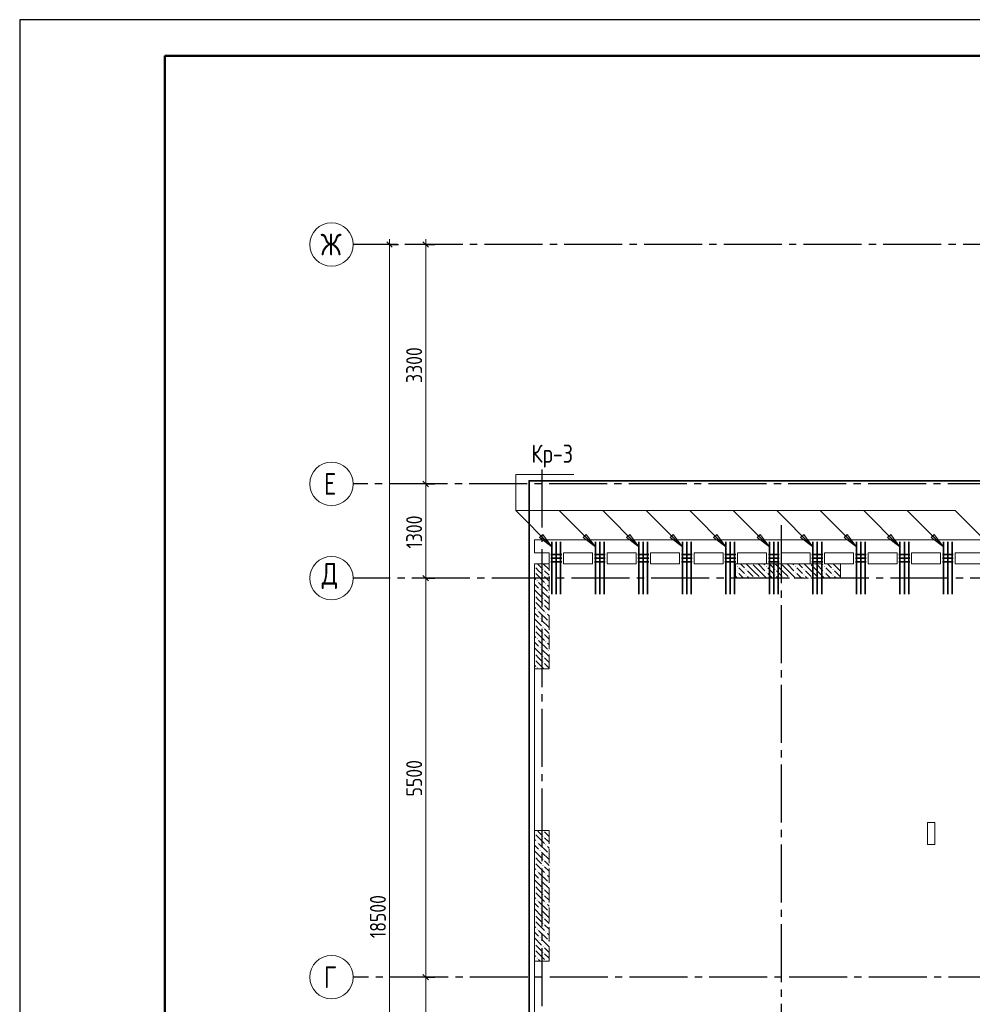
# Model space of a CAD drawing. Header units: millimetres. Extents: x 0 to 61017, y 0 to 42000.
# Tile 3 of 23: x 0 to 13137, y 28426 to 42000. Entities that reach past the tile are written whole.
import ezdxf

# ---------------------------------------------------------------- set-up
doc = ezdxf.new("R2010")
doc.units = ezdxf.units.MM
doc.linetypes.add('______2', pattern=[270, 200, -70])
doc.linetypes.add('______5', pattern=[1100, 800, -100, 100, -100])
for name, color, linetype, lineweight in [('S1 Стержни арматуры фон', 7, 'Continuous', 25), ('Standard', 7, 'Continuous', 25), ('ЖБ Пилон', 180, 'Continuous', 25), ('Оси', 40, '______5', 18), ('Позиционная метка номер позиции', 7, 'Continuous', 13), ('Поперечное армирование AW фон', 7, 'Continuous', 25)]:
    doc.layers.add(name, color=color, linetype=linetype, lineweight=lineweight)
doc.layers.add('ЖБ Перекрытие верхний уровень', color=7, linetype='Continuous', lineweight=25, true_color=0xe0e0ff)
doc.styles.add('GOST 2.304-81', font='txt')
doc.styles.add('ISOCPEUR', font='txt')

msp = doc.modelspace()

# ---------------------------------------------------------------- hatches: boundary and pattern name
at = {"layer": 'ЖБ Пилон', "linetype": 'Continuous', "lineweight": 18, "transparency": 33554687}
for points in [[(7300, 34500), (7297, 34497), (7294, 34500), (7300, 34500)], [(10100, 34500), (10097, 34497), (10094, 34500)], [(10500, 34500), (10497, 34497), (10494, 34500)], [(10900, 34500), (10897, 34497), (10894, 34500)], [(11300, 34500), (11297, 34497), (11294, 34500)], [(7100, 34467), (7103, 34463), (7100, 34460)], [(7100, 34387), (7103, 34383), (7100, 34380)], [(7210, 34423), (7217, 34430), (7223, 34423), (7217, 34417)], [(7210, 34343), (7217, 34350), (7223, 34343), (7217, 34337)], [(9890, 34463), (9897, 34470), (9903, 34463), (9897, 34457)], [(9890, 34383), (9897, 34390), (9903, 34383), (9897, 34377)], [(10010, 34423), (10017, 34430), (10023, 34423), (10017, 34417)], [(10010, 34343), (10017, 34350), (10023, 34343), (10017, 34337)], [(10290, 34463), (10297, 34470), (10303, 34463), (10297, 34457)], [(10290, 34383), (10297, 34390), (10303, 34383), (10297, 34377)], [(10410, 34423), (10417, 34430), (10423, 34423), (10417, 34417)], [(10410, 34343), (10417, 34350), (10423, 34343), (10417, 34337)], [(10690, 34463), (10697, 34470), (10703, 34463), (10697, 34457)], [(10690, 34383), (10697, 34390), (10703, 34383), (10697, 34377)], [(10810, 34423), (10817, 34430), (10823, 34423), (10817, 34417)], [(10810, 34343), (10817, 34350), (10823, 34343), (10817, 34337)], [(11090, 34463), (11097, 34470), (11103, 34463), (11097, 34457)], [(11090, 34383), (11097, 34390), (11103, 34383), (11097, 34377)], [(11210, 34423), (11217, 34430), (11223, 34423), (11217, 34417)], [(11210, 34343), (11217, 34350), (11223, 34343), (11217, 34337)], [(7130, 34263), (7137, 34270), (7143, 34263), (7137, 34257)], [(7250, 34223), (7257, 34230), (7263, 34223), (7257, 34217)], [(10130, 34303), (10137, 34310), (10143, 34303), (10140, 34300), (10134, 34300)], [(10210, 34303), (10217, 34310), (10223, 34303), (10220, 34300), (10214, 34300)], [(10530, 34303), (10537, 34310), (10543, 34303), (10540, 34300), (10534, 34300)], [(10610, 34303), (10617, 34310), (10623, 34303), (10620, 34300), (10614, 34300)], [(10930, 34303), (10937, 34310), (10943, 34303), (10940, 34300), (10934, 34300)], [(11010, 34303), (11017, 34310), (11023, 34303), (11020, 34300), (11014, 34300)], [(7170, 34143), (7177, 34150), (7183, 34143), (7177, 34137)], [(7290, 34103), (7297, 34110), (7300, 34107), (7300, 34100), (7297, 34097)], [(7100, 34067), (7103, 34063), (7100, 34060)], [(7100, 33987), (7103, 33983), (7100, 33980)], [(7210, 34023), (7217, 34030), (7223, 34023), (7217, 34017)], [(7210, 33943), (7217, 33950), (7223, 33943), (7217, 33937)], [(7130, 33863), (7137, 33870), (7143, 33863), (7137, 33857)], [(7250, 33823), (7257, 33830), (7263, 33823), (7257, 33817)], [(7100, 33667), (7103, 33663), (7100, 33660)], [(7170, 33743), (7177, 33750), (7183, 33743), (7177, 33737)], [(7290, 33703), (7297, 33710), (7300, 33707), (7300, 33700), (7297, 33697)], [(7100, 33587), (7103, 33583), (7100, 33580)], [(7210, 33623), (7217, 33630), (7223, 33623), (7217, 33617)], [(7210, 33543), (7217, 33550), (7223, 33543), (7217, 33537)], [(7130, 33463), (7137, 33470), (7143, 33463), (7137, 33457)], [(7250, 33423), (7257, 33430), (7263, 33423), (7257, 33417)], [(7100, 33267), (7103, 33263), (7100, 33260)], [(7170, 33343), (7177, 33350), (7183, 33343), (7177, 33337)], [(7290, 33303), (7297, 33310), (7300, 33307), (7300, 33300), (7297, 33297)], [(7100, 33187), (7103, 33183), (7100, 33180)], [(7210, 33223), (7217, 33230), (7223, 33223), (7217, 33217)], [(7210, 33143), (7217, 33150), (7223, 33143), (7217, 33137)], [(7130, 33063), (7137, 33070), (7143, 33063), (7137, 33057)], [(7220, 30820), (7217, 30817), (7214, 30820)], [(7100, 30787), (7103, 30783), (7100, 30780)], [(7210, 30743), (7217, 30750), (7223, 30743), (7217, 30737)], [(7130, 30663), (7137, 30670), (7143, 30663), (7137, 30657)], [(7170, 30543), (7177, 30550), (7183, 30543), (7177, 30537)], [(7250, 30623), (7257, 30630), (7263, 30623), (7257, 30617)], [(7100, 30467), (7103, 30463), (7100, 30460)], [(7210, 30423), (7217, 30430), (7223, 30423), (7217, 30417)], [(7290, 30503), (7297, 30510), (7300, 30507), (7300, 30500), (7297, 30497)], [(7100, 30387), (7103, 30383), (7100, 30380)], [(7210, 30343), (7217, 30350), (7223, 30343), (7217, 30337)], [(7130, 30263), (7137, 30270), (7143, 30263), (7137, 30257)], [(7170, 30143), (7177, 30150), (7183, 30143), (7177, 30137)], [(7250, 30223), (7257, 30230), (7263, 30223), (7257, 30217)], [(7100, 30067), (7103, 30063), (7100, 30060)], [(7210, 30023), (7217, 30030), (7223, 30023), (7217, 30017)], [(7290, 30103), (7297, 30110), (7300, 30107), (7300, 30100), (7297, 30097)], [(7100, 29987), (7103, 29983), (7100, 29980)], [(7130, 29863), (7137, 29870), (7143, 29863), (7137, 29857)], [(7210, 29943), (7217, 29950), (7223, 29943), (7217, 29937)], [(7170, 29743), (7177, 29750), (7183, 29743), (7177, 29737)], [(7250, 29823), (7257, 29830), (7263, 29823), (7257, 29817)], [(7100, 29667), (7103, 29663), (7100, 29660)], [(7210, 29623), (7217, 29630), (7223, 29623), (7217, 29617)], [(7290, 29703), (7297, 29710), (7300, 29707), (7300, 29700), (7297, 29697)], [(7100, 29587), (7103, 29583), (7100, 29580)], [(7130, 29463), (7137, 29470), (7143, 29463), (7137, 29457)], [(7210, 29543), (7217, 29550), (7223, 29543), (7217, 29537)], [(7170, 29343), (7177, 29350), (7183, 29343), (7177, 29337)], [(7250, 29423), (7257, 29430), (7263, 29423), (7257, 29417)], [(7100, 29267), (7103, 29263), (7100, 29260)], [(7100, 29187), (7103, 29183), (7100, 29180)], [(7210, 29223), (7217, 29230), (7223, 29223), (7217, 29217)], [(7290, 29303), (7297, 29310), (7300, 29307), (7300, 29300), (7297, 29297)], [(7130, 29063), (7137, 29070), (7143, 29063), (7137, 29057)], [(7210, 29143), (7217, 29150), (7223, 29143), (7217, 29137)], [(7250, 29023), (7257, 29030), (7263, 29023), (7260, 29020), (7254, 29020)]]:
    msp.add_hatch(color=7, dxfattribs=at).paths.add_polyline_path(points, flags=16)
at = {"layer": 'Позиционная метка номер позиции', "linetype": 'Continuous', "lineweight": 13, "transparency": 33554687}
for points in [[(7213, 34902), (7340, 34732), (7170, 34859)], [(7813, 34902), (7940, 34732), (7770, 34859)], [(8413, 34902), (8540, 34732), (8370, 34859)], [(9013, 34902), (9140, 34732), (8970, 34859)], [(9613, 34902), (9740, 34732), (9570, 34859)], [(10213, 34902), (10340, 34732), (10170, 34859)], [(10813, 34902), (10940, 34732), (10770, 34859)], [(11413, 34902), (11540, 34732), (11370, 34859)], [(12013, 34902), (12140, 34732), (11970, 34859)], [(12613, 34902), (12740, 34732), (12570, 34859)]]:
    msp.add_hatch(color=7, dxfattribs=at).paths.add_polyline_path(points, flags=16)

# ---------------------------------------------------------------- linework, layer by layer
at = {"layer": 'S1 Стержни арматуры фон', "color": 7, "linetype": 'Continuous', "lineweight": 35, "transparency": 33554687}
for p, q in [((7340, 34800), (7340, 34080)), ((7400, 34800), (7400, 34080)), ((7460, 34800), (7460, 34080)), ((7940, 34800), (7940, 34080)), ((8000, 34800), (8000, 34080)), ((8060, 34800), (8060, 34080)), ((8540, 34800), (8540, 34080)), ((8600, 34800), (8600, 34080)), ((8660, 34800), (8660, 34080)), ((9140, 34800), (9140, 34080)), ((9200, 34800), (9200, 34080)), ((9260, 34800), (9260, 34080)), ((9740, 34800), (9740, 34080)), ((9800, 34800), (9800, 34080)), ((9860, 34800), (9860, 34080)), ((10340, 34800), (10340, 34080)), ((10400, 34800), (10400, 34080)), ((10460, 34800), (10460, 34080)), ((10940, 34800), (10940, 34080)), ((11000, 34800), (11000, 34080)), ((11060, 34800), (11060, 34080)), ((11540, 34800), (11540, 34080)), ((11600, 34800), (11600, 34080)), ((11660, 34800), (11660, 34080)), ((12140, 34800), (12140, 34080)), ((12200, 34800), (12200, 34080)), ((12260, 34800), (12260, 34080)), ((12740, 34800), (12740, 34080)), ((12800, 34800), (12800, 34080)), ((12860, 34800), (12860, 34080))]:
    msp.add_line(p, q, dxfattribs=at)
at = {"layer": 'Standard', "color": 7, "linetype": 'Continuous', "lineweight": 13, "transparency": 33554687}
for p, q in [((5100, 38900), (5100, 38975)), ((5600, 38900), (5600, 38975)), ((5600, 35600), (5600, 38900)), ((5600, 34300), (5600, 35600)), ((5600, 28800), (5600, 34300)), ((5600, 27100), (5600, 28800))]:
    msp.add_line(p, q, dxfattribs=at)
at = {"layer": 'Standard', "color": 251, "linetype": 'Continuous', "lineweight": -3, "true_color": 0x656565, "transparency": 33554687}
for p, q in [((5100, 38900), (4975, 38900)), ((5100, 38900), (5225, 38900)), ((5100, 38900), (5100, 38900)), ((5600, 38900), (5475, 38900)), ((5600, 38900), (5725, 38900)), ((5600, 38900), (5600, 38900)), ((5600, 35600), (5475, 35600)), ((5600, 35600), (5725, 35600)), ((5600, 35600), (5600, 35600)), ((5600, 34300), (5475, 34300)), ((5600, 34300), (5725, 34300)), ((5600, 34300), (5600, 34300)), ((5600, 28800), (5475, 28800)), ((5600, 28800), (5725, 28800)), ((5600, 28800), (5600, 28800))]:
    msp.add_line(p, q, dxfattribs=at)
at = {"layer": 'Standard', "color": 7, "linetype": 'Continuous', "lineweight": 25, "transparency": 33554687}
for p, q in [((5138, 38862), (5062, 38938)), ((5638, 38862), (5562, 38938)), ((5638, 35562), (5562, 35638)), ((5638, 34262), (5562, 34338)), ((5638, 28763), (5562, 28838))]:
    msp.add_line(p, q, dxfattribs=at)
at = {"layer": 'Standard', "color": 7, "linetype": 'Continuous', "lineweight": 13, "transparency": 33554687}
msp.add_lwpolyline([(0, 0), (59400, 0), (59400, 42000), (0, 42000), (0, 0)], close=True, dxfattribs=at)
for points in [[(0, 42000), (0, 0), (59400, 0), (59400, 42000), (0, 42000)], [(59400, 42000), (0, 42000), (0, 0), (59400, 0), (59400, 42000)], [(5100, 20400), (5100, 29236), (5100, 29236), (5100, 38900)]]:
    msp.add_lwpolyline(points, dxfattribs=at)
at = {"layer": 'Standard', "color": 7, "linetype": 'Continuous', "lineweight": 25, "transparency": 33554687}
msp.add_lwpolyline([(0, 42000), (0, 0), (59400, 0), (59400, 42000), (0, 42000)], dxfattribs=at)
at = {"layer": 'Standard', "color": 7, "linetype": 'Continuous', "lineweight": 50, "transparency": 33554687}
msp.add_lwpolyline([(2000, 41500), (58900, 41500), (58900, 500), (2000, 500), (2000, 41500)], close=True, dxfattribs=at)
at = {"layer": 'Standard', "color": 254, "linetype": 'Continuous', "lineweight": 35, "true_color": 0xc4c4ff, "transparency": 33554687}
msp.add_lwpolyline([(7025, 19800), (49780, 19800), (49780, 35644), (7025, 35644), (7025, 19800)], dxfattribs=at)
at = {"layer": 'ЖБ Перекрытие верхний уровень', "color": 7, "linetype": 'Continuous', "lineweight": 18, "transparency": 33554687}
for p, q in [((13380, 34830), (7100, 34830)), ((7100, 34830), (7100, 34650)), ((7100, 34650), (7300, 34650)), ((7300, 34650), (7300, 34500)), ((7500, 34500), (7500, 34650)), ((7500, 34650), (7900, 34650)), ((7900, 34650), (7900, 34500)), ((8100, 34650), (8500, 34650)), ((8100, 34500), (8100, 34650)), ((8500, 34650), (8500, 34500)), ((8700, 34500), (8700, 34650)), ((8700, 34650), (9100, 34650)), ((9100, 34650), (9100, 34500)), ((9300, 34650), (9700, 34650)), ((9300, 34500), (9300, 34650)), ((9700, 34650), (9700, 34500)), ((9900, 34500), (9900, 34650)), ((9900, 34650), (10300, 34650)), ((10300, 34650), (10300, 34500)), ((10500, 34650), (10900, 34650)), ((10500, 34500), (10500, 34650)), ((10900, 34650), (10900, 34500)), ((11100, 34500), (11100, 34650)), ((11100, 34650), (11500, 34650)), ((11500, 34650), (11500, 34500)), ((11700, 34650), (12100, 34650)), ((11700, 34500), (11700, 34650)), ((12100, 34650), (12100, 34500)), ((12300, 34500), (12300, 34650)), ((12300, 34650), (12700, 34650)), ((12700, 34650), (12700, 34500)), ((12900, 34650), (13380, 34650)), ((12900, 34500), (12900, 34650)), ((7300, 34500), (7100, 34500)), ((7100, 34500), (7100, 19870)), ((7900, 34500), (7500, 34500)), ((8500, 34500), (8100, 34500)), ((9100, 34500), (8700, 34500)), ((9700, 34500), (9300, 34500)), ((10300, 34500), (9900, 34500)), ((10900, 34500), (10500, 34500)), ((11500, 34500), (11100, 34500)), ((12100, 34500), (11700, 34500)), ((12700, 34500), (12300, 34500)), ((13380, 34500), (12900, 34500)), ((12620, 30930), (12520, 30930)), ((12520, 30930), (12520, 30630)), ((12620, 30630), (12620, 30930)), ((12520, 30630), (12620, 30630))]:
    msp.add_line(p, q, dxfattribs=at)
at = {"layer": 'ЖБ Пилон', "color": 253, "linetype": '______2', "lineweight": 13, "true_color": 0xa0a0a0, "transparency": 33554687}
for p, q in [((7100, 34500), (7100, 33050)), ((7300, 34500), (7100, 34500)), ((7300, 33050), (7300, 34500)), ((11320, 34500), (9870, 34500)), ((9870, 34500), (9870, 34300)), ((11320, 34300), (11320, 34500)), ((9870, 34300), (11320, 34300)), ((7100, 33050), (7300, 33050)), ((7100, 30820), (7100, 29020)), ((7300, 30820), (7100, 30820)), ((7300, 29020), (7300, 30820)), ((7100, 29020), (7300, 29020))]:
    msp.add_line(p, q, dxfattribs=at)
at = {"layer": 'ЖБ Пилон', "color": 9, "linetype": 'Continuous', "lineweight": 18, "true_color": 0xc7c7c7, "transparency": 33554687}
for p, q in [((7140, 34500), (7197, 34443)), ((7300, 34420), (7220, 34500)), ((9870, 34490), (9877, 34483)), ((9940, 34500), (9997, 34443)), ((10117, 34403), (10020, 34500)), ((10117, 34483), (10197, 34403)), ((10197, 34483), (10180, 34500)), ((10197, 34483), (10277, 34403)), ((10260, 34500), (10277, 34483)), ((10340, 34500), (10397, 34443)), ((10517, 34403), (10420, 34500)), ((10517, 34483), (10597, 34403)), ((10597, 34483), (10580, 34500)), ((10597, 34483), (10677, 34403)), ((10660, 34500), (10677, 34483)), ((10740, 34500), (10797, 34443)), ((10917, 34403), (10820, 34500)), ((10917, 34483), (10997, 34403)), ((10997, 34483), (10980, 34500)), ((10997, 34483), (11077, 34403)), ((11060, 34500), (11077, 34483)), ((11140, 34500), (11197, 34443)), ((11317, 34403), (11220, 34500)), ((11317, 34483), (11320, 34480)), ((7157, 34403), (7117, 34443)), ((7117, 34363), (7237, 34243)), ((7197, 34363), (7157, 34403)), ((7237, 34403), (7300, 34340)), ((9870, 34410), (9877, 34403)), ((9957, 34403), (9917, 34443)), ((9917, 34363), (9980, 34300)), ((9997, 34363), (9957, 34403)), ((10037, 34403), (10117, 34323)), ((10117, 34403), (10197, 34323)), ((10197, 34403), (10300, 34300)), ((10357, 34403), (10317, 34443)), ((10317, 34363), (10380, 34300)), ((10397, 34363), (10357, 34403)), ((10437, 34403), (10517, 34323)), ((10517, 34403), (10597, 34323)), ((10597, 34403), (10700, 34300)), ((10757, 34403), (10717, 34443)), ((10717, 34363), (10780, 34300)), ((10797, 34363), (10757, 34403)), ((10837, 34403), (10917, 34323)), ((10917, 34403), (10997, 34323)), ((10997, 34403), (11100, 34300)), ((11157, 34403), (11117, 34443)), ((11117, 34363), (11180, 34300)), ((11197, 34363), (11157, 34403)), ((11237, 34403), (11317, 34323)), ((11317, 34403), (11320, 34400)), ((7100, 34300), (7117, 34283)), ((7100, 34220), (7157, 34163)), ((7157, 34243), (7277, 34123)), ((7237, 34323), (7300, 34260)), ((9870, 34330), (9900, 34300)), ((10037, 34323), (10060, 34300)), ((10437, 34323), (10460, 34300)), ((10837, 34323), (10860, 34300)), ((11237, 34323), (11260, 34300)), ((7100, 34140), (7197, 34043)), ((7300, 34020), (7197, 34123)), ((7300, 34180), (7277, 34203)), ((7157, 34003), (7117, 34043)), ((7117, 33963), (7237, 33843)), ((7197, 33963), (7157, 34003)), ((7237, 34003), (7300, 33940)), ((7100, 33900), (7117, 33883)), ((7100, 33820), (7157, 33763)), ((7157, 33843), (7277, 33723)), ((7237, 33923), (7300, 33860)), ((7300, 33780), (7277, 33803)), ((7100, 33740), (7197, 33643)), ((7300, 33620), (7197, 33723)), ((7157, 33603), (7117, 33643)), ((7117, 33563), (7237, 33443)), ((7197, 33563), (7157, 33603)), ((7237, 33603), (7300, 33540)), ((7100, 33500), (7117, 33483)), ((7100, 33420), (7157, 33363)), ((7157, 33443), (7277, 33323)), ((7237, 33523), (7300, 33460)), ((7300, 33380), (7277, 33403)), ((7100, 33340), (7197, 33243)), ((7300, 33220), (7197, 33323)), ((7157, 33203), (7117, 33243)), ((7117, 33163), (7230, 33050)), ((7197, 33163), (7157, 33203)), ((7237, 33203), (7300, 33140)), ((7237, 33123), (7300, 33060)), ((7100, 33100), (7117, 33083)), ((7157, 30803), (7140, 30820)), ((7100, 30700), (7117, 30683)), ((7117, 30763), (7237, 30643)), ((7197, 30763), (7157, 30803)), ((7237, 30803), (7300, 30740)), ((7237, 30723), (7300, 30660)), ((7100, 30620), (7157, 30563)), ((7157, 30643), (7277, 30523)), ((7300, 30580), (7277, 30603)), ((7100, 30540), (7197, 30443)), ((7157, 30403), (7117, 30443)), ((7300, 30420), (7197, 30523)), ((7100, 30300), (7117, 30283)), ((7117, 30363), (7237, 30243)), ((7197, 30363), (7157, 30403)), ((7237, 30403), (7300, 30340)), ((7237, 30323), (7300, 30260)), ((7100, 30220), (7157, 30163)), ((7100, 30140), (7197, 30043)), ((7157, 30243), (7277, 30123)), ((7300, 30180), (7277, 30203)), ((7157, 30003), (7117, 30043)), ((7197, 29963), (7157, 30003)), ((7300, 30020), (7197, 30123)), ((7237, 30003), (7300, 29940)), ((7100, 29900), (7117, 29883)), ((7117, 29963), (7237, 29843)), ((7237, 29923), (7300, 29860)), ((7100, 29820), (7157, 29763)), ((7100, 29740), (7197, 29643)), ((7157, 29843), (7277, 29723)), ((7300, 29780), (7277, 29803)), ((7157, 29603), (7117, 29643)), ((7197, 29563), (7157, 29603)), ((7300, 29620), (7197, 29723)), ((7237, 29603), (7300, 29540)), ((7100, 29500), (7117, 29483)), ((7117, 29563), (7237, 29443)), ((7237, 29523), (7300, 29460)), ((7100, 29420), (7157, 29363)), ((7100, 29340), (7197, 29243)), ((7157, 29443), (7277, 29323)), ((7300, 29220), (7197, 29323)), ((7300, 29380), (7277, 29403)), ((7157, 29203), (7117, 29243)), ((7197, 29163), (7157, 29203)), ((7237, 29203), (7300, 29140)), ((7100, 29100), (7117, 29083)), ((7117, 29163), (7237, 29043)), ((7237, 29123), (7300, 29060)), ((7100, 29020), (7100, 29020)), ((7157, 29043), (7180, 29020))]:
    msp.add_line(p, q, dxfattribs=at)
at = {"layer": 'Оси', "color": 8, "linetype": '______5', "lineweight": -3, "transparency": 33554687}
for p, q in [((43510, 38900), (4600, 38900)), ((7200, 35800), (7200, 16970)), ((43300, 35600), (4600, 35600)), ((10500, 35030), (10500, 16970)), ((50210, 34300), (4600, 34300)), ((50210, 34300), (4600, 34300)), ((49910, 28800), (4600, 28800))]:
    msp.add_line(p, q, dxfattribs=at)
at = {"layer": 'Оси', "color": 7, "linetype": 'Continuous', "lineweight": 13, "transparency": 33554687}
for centre in [(4300, 38900), (4300, 35600), (4300, 34300), (4300, 34300), (4300, 28800)]:
    msp.add_circle(centre, 300, dxfattribs=at)
at = {"layer": 'Позиционная метка номер позиции', "color": 7, "linetype": 'Continuous', "lineweight": 13, "transparency": 33554687}
for p, q in [((7340, 34732), (6840, 35232)), ((7940, 34732), (7440, 35232)), ((8540, 34732), (8040, 35232)), ((9140, 34732), (8640, 35232)), ((9740, 34732), (9240, 35232)), ((10340, 34732), (9840, 35232)), ((10940, 34732), (10440, 35232)), ((11540, 34732), (11040, 35232)), ((12140, 34732), (11640, 35232)), ((12740, 34732), (12240, 35232)), ((13400, 34732), (12900, 35232)), ((7170, 34859), (7213, 34902)), ((7191, 34880), (7181, 34891)), ((7213, 34902), (7340, 34732)), ((7770, 34859), (7813, 34902)), ((7791, 34880), (7781, 34891)), ((7813, 34902), (7940, 34732)), ((8370, 34859), (8413, 34902)), ((8391, 34880), (8381, 34891)), ((8413, 34902), (8540, 34732)), ((8970, 34859), (9013, 34902)), ((8992, 34880), (8981, 34891)), ((9013, 34902), (9140, 34732)), ((9570, 34859), (9613, 34902)), ((9592, 34880), (9581, 34891)), ((9613, 34902), (9740, 34732)), ((10170, 34859), (10213, 34902)), ((10192, 34880), (10181, 34891)), ((10213, 34902), (10340, 34732)), ((10770, 34859), (10813, 34902)), ((10792, 34880), (10781, 34891)), ((10813, 34902), (10940, 34732)), ((11370, 34859), (11413, 34902)), ((11392, 34880), (11381, 34891)), ((11413, 34902), (11540, 34732)), ((11970, 34859), (12013, 34902)), ((11992, 34880), (11981, 34891)), ((12013, 34902), (12140, 34732)), ((12570, 34859), (12613, 34902)), ((12592, 34880), (12581, 34891)), ((12613, 34902), (12740, 34732)), ((7340, 34732), (7170, 34859)), ((7940, 34732), (7770, 34859)), ((8540, 34732), (8370, 34859)), ((9140, 34732), (8970, 34859)), ((9740, 34732), (9570, 34859)), ((10340, 34732), (10170, 34859)), ((10940, 34732), (10770, 34859)), ((11540, 34732), (11370, 34859)), ((12140, 34732), (11970, 34859)), ((12740, 34732), (12570, 34859)), ((7340, 34732), (7340, 34732)), ((7340, 34732), (7340, 34732)), ((7340, 34732), (7340, 34732)), ((7940, 34732), (7940, 34732)), ((7940, 34732), (7940, 34732)), ((7940, 34732), (7940, 34732)), ((8540, 34732), (8540, 34732)), ((8540, 34732), (8540, 34732)), ((8540, 34732), (8540, 34732)), ((9140, 34732), (9140, 34732)), ((9140, 34732), (9140, 34732)), ((9140, 34732), (9140, 34732)), ((9740, 34732), (9740, 34732)), ((9740, 34732), (9740, 34732)), ((9740, 34732), (9740, 34732)), ((10340, 34732), (10340, 34732)), ((10340, 34732), (10340, 34732)), ((10340, 34732), (10340, 34732)), ((10940, 34732), (10940, 34732)), ((10940, 34732), (10940, 34732)), ((10940, 34732), (10940, 34732)), ((11540, 34732), (11540, 34732)), ((11540, 34732), (11540, 34732)), ((11540, 34732), (11540, 34732)), ((12140, 34732), (12140, 34732)), ((12140, 34732), (12140, 34732)), ((12140, 34732), (12140, 34732)), ((12740, 34732), (12740, 34732)), ((12740, 34732), (12740, 34732)), ((12740, 34732), (12740, 34732))]:
    msp.add_line(p, q, dxfattribs=at)
msp.add_lwpolyline([(13400, 34732), (12900, 35232), (6840, 35232), (6840, 35732), (7640, 35732)], dxfattribs=at)
at = {"layer": 'Поперечное армирование AW фон', "color": 7, "linetype": 'Continuous', "lineweight": 35, "transparency": 33554687}
for p, q in [((7475, 34625), (7325, 34625)), ((8075, 34625), (7925, 34625)), ((8675, 34625), (8525, 34625)), ((9275, 34625), (9125, 34625)), ((9875, 34625), (9725, 34625)), ((10475, 34625), (10325, 34625)), ((11075, 34625), (10925, 34625)), ((11675, 34625), (11525, 34625)), ((12275, 34625), (12125, 34625)), ((12875, 34625), (12725, 34625)), ((7475, 34575), (7325, 34575)), ((7475, 34525), (7325, 34525)), ((8075, 34575), (7925, 34575)), ((8075, 34525), (7925, 34525)), ((8675, 34575), (8525, 34575)), ((8675, 34525), (8525, 34525)), ((9275, 34575), (9125, 34575)), ((9275, 34525), (9125, 34525)), ((9875, 34575), (9725, 34575)), ((9875, 34525), (9725, 34525)), ((10475, 34575), (10325, 34575)), ((10475, 34525), (10325, 34525)), ((11075, 34575), (10925, 34575)), ((11075, 34525), (10925, 34525)), ((11675, 34575), (11525, 34575)), ((11675, 34525), (11525, 34525)), ((12275, 34575), (12125, 34575)), ((12275, 34525), (12125, 34525)), ((12875, 34575), (12725, 34575)), ((12875, 34525), (12725, 34525))]:
    msp.add_line(p, q, dxfattribs=at)

# ---------------------------------------------------------------- texts
at = {"layer": 'Standard', "color": 7, "linetype": 'Continuous', "lineweight": 25, "transparency": 33554687, "char_height": 220, "attachment_point": 7, "rotation": 90, "style": 'GOST 2.304-81'}
for s, insert, width in [('3300', (5550, 36992), 641.47), ('1300', (5550, 34708), 610.16), ('5500', (5550, 31292), 641.48), ('18500', (5050, 29337), 750.83)]:
    msp.add_mtext(s, dxfattribs=dict(at, insert=insert, width=width))
at = {"layer": 'Standard', "color": 7, "linetype": 'Continuous', "lineweight": 25, "transparency": 33554687, "insert": (7057, 35824), "char_height": 250, "width": 711.25, "attachment_point": 7, "style": 'GOST 2.304-81'}
msp.add_mtext('Кр-3', dxfattribs=at)
at = {"layer": 'Оси', "color": 7, "linetype": 'Continuous', "lineweight": 25, "transparency": 33554687, "char_height": 300, "attachment_point": 7, "style": 'ISOCPEUR'}
for s, insert, width in [('\\W0.83;Ж', (4150, 38750), 425), ('\\W0.78;Е', (4195, 35450), 326.41), ('\\W0.82;Д', (4165, 34150), 392.65), ('\\W0.78;Г', (4195, 28650), 326.41)]:
    msp.add_mtext(s, dxfattribs=dict(at, insert=insert, width=width))

doc.saveas('drawing.dxf')
